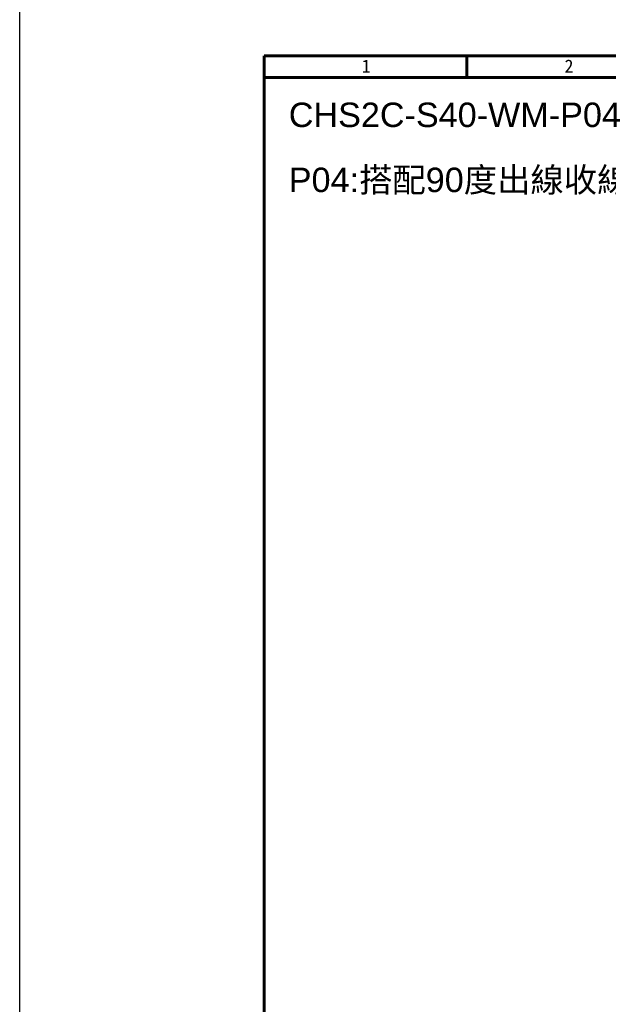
# Model space of a CAD drawing. Header units: millimetres. Extents: x 399 to 6233, y -1870 to 1602.
# Tile 133 of 164: x 5232 to 5376, y -718 to -477. Entities that reach past the tile are written whole.
import ezdxf

# ---------------------------------------------------------------- set-up
doc = ezdxf.new("R2010")
doc.units = ezdxf.units.MM
doc.layers.add('AM_0', color=7, linetype='Continuous', lineweight=50)
doc.layers.add('BORDER', color=7, linetype='Continuous')
doc.styles.get("Standard").update_dxf_attribs({"font": 'arial.ttf'})
doc.styles.add('標題欄', font='txt')

# ---------------------------------------------------------------- blocks, each defined once
blk = doc.blocks.new('A4-英文圖框-橫式')
at = {"layer": 'BORDER', "color": 123, "linetype": 'Continuous', "lineweight": 60, "ltscale": 25.4}
for p, q in [((2201.45, 183.5), (2201.45, 188.79)), ((2151.7, 183.5), (2549.79, 183.5))]:
    blk.add_line(p, q, dxfattribs=at)
blk.add_lwpolyline([(2151.7, 188.79), (2555.09, 188.79), (2555.09, -95.06), (2151.7, -95.06)], close=True, dxfattribs=at)
at = {"color": 60, "style": '標題欄'}
for s, p in [('1', (2175.64, 184.72)), ('2', (2225.41, 184.72))]:
    blk.add_text(s, height=3.18, dxfattribs=at).set_placement(p)

msp = doc.modelspace()

# ---------------------------------------------------------------- linework, layer by layer
at = {"color": 2}
msp.add_lwpolyline([(5231.682, 905.937), (6233.463, 905.937), (6233.463, -859.484), (5231.682, -859.484)], close=True, dxfattribs=at)

# ---------------------------------------------------------------- block references
msp.add_blockref('A4-英文圖框-橫式', (3139.985, -674.422))

# ---------------------------------------------------------------- texts
at = {"layer": 'AM_0'}
for s, p in [('CHS2C-S40-WM-P04', (5297.708, -503.085)), ('P04:搭配90度出線收線板金', (5297.708, -519.051))]:
    msp.add_text(s, height=6, dxfattribs=at).set_placement(p)

doc.saveas('drawing.dxf')
